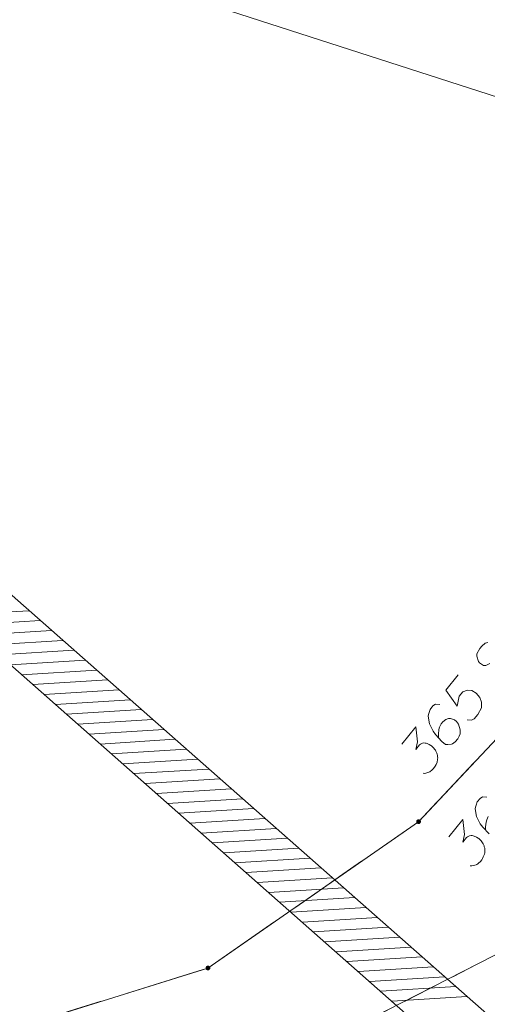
# Model space of a CAD drawing. Header units: metres. Extents: x 5555129 to 5555568, y 5636170 to 5636517.
# Tile 49 of 162: x 5555329 to 5555337, y 5636232 to 5636250. Entities that reach past the tile are written whole.
import ezdxf

# ---------------------------------------------------------------- set-up
doc = ezdxf.new("R2010")
doc.units = ezdxf.units.M
doc.header["$MEASUREMENT"] = 0
doc.linetypes.add('PRZER1-1', pattern=[2, 1, -1])
doc.linetypes.add('PRZER3-1', pattern=[4, 3, -1])
for name, color, linetype, lineweight in [('#digitalizacja', 7, 'Continuous', 18), ('#skartowane', 7, 'Continuous', 18), ('#zakres', 7, 'Continuous', 18)]:
    doc.layers.add(name, color=color, linetype=linetype, lineweight=lineweight)
for name, color, linetype, lineweight, true_color in [('GEPPGD', 7, 'Continuous', 18, 0x008000), ('GESDZI', 7, 'Continuous', 18, 0x0a0909), ('GESKKL', 7, 'PRZER3-1', 18, 0x008000), ('GESUZY', 7, 'PRZER1-1', 18, 0x008000)]:
    doc.layers.add(name, color=color, linetype=linetype, lineweight=lineweight, true_color=true_color)

# ---------------------------------------------------------------- blocks, each defined once
blk = doc.blocks.new('EPPGN')
blk.add_hatch(color=0).paths.add_polyline_path([(0, -0.09), (-0.027812, -0.085595), (-0.052901, -0.072812), (-0.072812, -0.052901), (-0.085595, -0.027812), (-0.09, 0), (-0.085595, 0.027812), (-0.072812, 0.052901), (-0.052901, 0.072812), (-0.027812, 0.085595), (0, 0.09), (0.027812, 0.085595), (0.052901, 0.072812), (0.072812, 0.052901), (0.085595, 0.027812), (0.09, 0), (0.085595, -0.027812), (0.072812, -0.052901), (0.052901, -0.072812), (0.027812, -0.085595)])

msp = doc.modelspace()

# ---------------------------------------------------------------- linework, layer by layer
at = {"layer": '#digitalizacja', "color": 5, "linetype": 'Continuous', "lineweight": 18}
msp.add_line((5555362.515, 5636240.453), (5555318.172, 5636254.781), dxfattribs=at)
at = {"layer": '#skartowane', "color": 7, "linetype": 'Continuous', "lineweight": 18, "flags": 128}
for points in [[(5555337.335, 5636238.321), (5555337.286, 5636238.307), (5555337.22, 5636238.254), (5555337.183, 5636238.209), (5555337.126, 5636238.11), (5555337.126, 5636238.064), (5555337.158, 5636237.963), (5555337.177, 5636237.939), (5555337.253, 5636237.893), (5555337.295, 5636237.888), (5555337.371, 5636237.926)], [(5555336.78, 5636237.714), (5555336.545, 5636237.426), (5555336.76, 5636237.129), (5555336.8, 5636237.317), (5555336.863, 5636237.395), (5555336.956, 5636237.426), (5555337.032, 5636237.425), (5555337.117, 5636237.371), (5555337.184, 5636237.294), (5555337.218, 5636237.205), (5555337.216, 5636237.1), (5555337.145, 5636236.975), (5555337.078, 5636236.893), (5555337.026, 5636236.866), (5555336.946, 5636236.871)], [(5555336.434, 5636237.158), (5555336.354, 5636237.163), (5555336.306, 5636237.133), (5555336.254, 5636237.069), (5555336.235, 5636237.008), (5555336.222, 5636236.973), (5555336.217, 5636236.939), (5555336.24, 5636236.799), (5555336.309, 5636236.659), (5555336.357, 5636236.597), (5555336.475, 5636236.47), (5555336.543, 5636236.414), (5555336.586, 5636236.41), (5555336.652, 5636236.417), (5555336.672, 5636236.423), (5555336.724, 5636236.458), (5555336.772, 5636236.517), (5555336.8, 5636236.57), (5555336.817, 5636236.61), (5555336.818, 5636236.686), (5555336.782, 5636236.791), (5555336.747, 5636236.842), (5555336.711, 5636236.872), (5555336.633, 5636236.898), (5555336.595, 5636236.898), (5555336.55, 5636236.881), (5555336.492, 5636236.837), (5555336.458, 5636236.796), (5555336.431, 5636236.734), (5555336.419, 5636236.691), (5555336.41, 5636236.606), (5555336.411, 5636236.56), (5555336.413, 5636236.535)], [(5555335.724, 5636236.419), (5555335.985, 5636236.739), (5555336.018, 5636236.461), (5555335.986, 5636236.32), (5555336.053, 5636236.402), (5555336.073, 5636236.417), (5555336.085, 5636236.422), (5555336.097, 5636236.427), (5555336.109, 5636236.433), (5555336.138, 5636236.44), (5555336.159, 5636236.438), (5555336.18, 5636236.436), (5555336.198, 5636236.429), (5555336.237, 5636236.412), (5555336.268, 5636236.395), (5555336.282, 5636236.383), (5555336.3, 5636236.368), (5555336.324, 5636236.341), (5555336.339, 5636236.322), (5555336.353, 5636236.302), (5555336.363, 5636236.287), (5555336.369, 5636236.275), (5555336.374, 5636236.263), (5555336.379, 5636236.251), (5555336.386, 5636236.23), (5555336.393, 5636236.202), (5555336.395, 5636236.177), (5555336.397, 5636236.16), (5555336.395, 5636236.139), (5555336.393, 5636236.118), (5555336.387, 5636236.092), (5555336.384, 5636236.079), (5555336.367, 5636236.039), (5555336.35, 5636236.008), (5555336.339, 5636235.986), (5555336.313, 5636235.954), (5555336.279, 5636235.921), (5555336.263, 5636235.911), (5555336.247, 5636235.901), (5555336.231, 5636235.891), (5555336.211, 5636235.885), (5555336.191, 5636235.879), (5555336.154, 5636235.871), (5555336.124, 5636235.872)], [(5555337.316, 5636235.424), (5555337.236, 5636235.429), (5555337.188, 5636235.399), (5555337.136, 5636235.335), (5555337.117, 5636235.274), (5555337.104, 5636235.239), (5555337.099, 5636235.205), (5555337.122, 5636235.064), (5555337.191, 5636234.925), (5555337.239, 5636234.862), (5555337.357, 5636234.736)], [(5555336.606, 5636234.685), (5555336.868, 5636235.005), (5555336.9, 5636234.727), (5555336.868, 5636234.585), (5555336.935, 5636234.668), (5555336.955, 5636234.682), (5555336.967, 5636234.688), (5555336.979, 5636234.693), (5555336.991, 5636234.699), (5555337.02, 5636234.706), (5555337.041, 5636234.704), (5555337.062, 5636234.702), (5555337.08, 5636234.695), (5555337.119, 5636234.678), (5555337.15, 5636234.66), (5555337.164, 5636234.649), (5555337.182, 5636234.634), (5555337.206, 5636234.607), (5555337.221, 5636234.588), (5555337.235, 5636234.568), (5555337.245, 5636234.552), (5555337.251, 5636234.54), (5555337.256, 5636234.528), (5555337.262, 5636234.516), (5555337.268, 5636234.496), (5555337.275, 5636234.467), (5555337.277, 5636234.442), (5555337.279, 5636234.426), (5555337.277, 5636234.405), (5555337.275, 5636234.383), (5555337.269, 5636234.358), (5555337.266, 5636234.345), (5555337.249, 5636234.305), (5555337.232, 5636234.274), (5555337.221, 5636234.252), (5555337.195, 5636234.22), (5555337.161, 5636234.187), (5555337.145, 5636234.177), (5555337.129, 5636234.167), (5555337.113, 5636234.157), (5555337.093, 5636234.151), (5555337.073, 5636234.144), (5555337.036, 5636234.137), (5555337.006, 5636234.138)], [(5555337.34, 5636235.062), (5555337.313, 5636235), (5555337.301, 5636234.957), (5555337.292, 5636234.872), (5555337.293, 5636234.826), (5555337.295, 5636234.801)]]:
    msp.add_lwpolyline(points, dxfattribs=at)
at = {"layer": '#zakres', "color": 134, "linetype": 'Continuous', "lineweight": 18}
for p, q in [((5555318.831, 5636247.675), (5555346.831, 5636222.975)), ((5555318.169, 5636246.925), (5555346.169, 5636222.225)), ((5555327.355, 5636238.828), (5555328.753, 5636238.916)), ((5555327.565, 5636238.643), (5555328.963, 5636238.731)), ((5555327.775, 5636238.458), (5555329.173, 5636238.545)), ((5555327.985, 5636238.273), (5555329.382, 5636238.36)), ((5555328.195, 5636238.087), (5555329.592, 5636238.175)), ((5555328.405, 5636237.902), (5555329.802, 5636237.99)), ((5555328.615, 5636237.717), (5555330.012, 5636237.804)), ((5555328.825, 5636237.532), (5555330.222, 5636237.619)), ((5555329.035, 5636237.346), (5555330.432, 5636237.434)), ((5555329.245, 5636237.161), (5555330.642, 5636237.249)), ((5555329.455, 5636236.976), (5555330.852, 5636237.064)), ((5555329.665, 5636236.791), (5555331.062, 5636236.878)), ((5555329.875, 5636236.606), (5555331.272, 5636236.693)), ((5555330.085, 5636236.42), (5555331.482, 5636236.508)), ((5555330.295, 5636236.235), (5555331.692, 5636236.323)), ((5555330.505, 5636236.05), (5555331.902, 5636236.137)), ((5555330.715, 5636235.865), (5555332.112, 5636235.952)), ((5555330.925, 5636235.679), (5555332.322, 5636235.767)), ((5555331.135, 5636235.494), (5555332.532, 5636235.582)), ((5555331.345, 5636235.309), (5555332.742, 5636235.396)), ((5555331.555, 5636235.124), (5555332.952, 5636235.211)), ((5555331.765, 5636234.939), (5555333.162, 5636235.026)), ((5555331.975, 5636234.753), (5555333.372, 5636234.841)), ((5555332.185, 5636234.568), (5555333.582, 5636234.656)), ((5555332.395, 5636234.383), (5555333.792, 5636234.47)), ((5555332.605, 5636234.198), (5555334.002, 5636234.285)), ((5555332.815, 5636234.012), (5555334.212, 5636234.1)), ((5555333.025, 5636233.827), (5555334.422, 5636233.915)), ((5555333.235, 5636233.642), (5555334.632, 5636233.729)), ((5555333.445, 5636233.457), (5555334.842, 5636233.544)), ((5555333.655, 5636233.271), (5555335.052, 5636233.359)), ((5555333.865, 5636233.086), (5555335.262, 5636233.174)), ((5555334.075, 5636232.901), (5555335.472, 5636232.988)), ((5555334.285, 5636232.716), (5555335.682, 5636232.803)), ((5555334.494, 5636232.531), (5555335.892, 5636232.618)), ((5555334.704, 5636232.345), (5555336.102, 5636232.433)), ((5555334.914, 5636232.16), (5555336.312, 5636232.248)), ((5555335.124, 5636231.975), (5555336.522, 5636232.062)), ((5555335.334, 5636231.79), (5555336.732, 5636231.877)), ((5555335.544, 5636231.604), (5555336.942, 5636231.692))]:
    msp.add_line(p, q, dxfattribs=at)
at = {"layer": 'GESDZI', "color": 96, "linetype": 'Continuous', "lineweight": 18, "flags": 128}
for points in [[(5555286.067, 5636191.382), (5555290.474, 5636196.617), (5555298.924, 5636211.274), (5555300.802, 5636216.239), (5555306.629, 5636221.293), (5555314.027, 5636226.763), (5555322.941, 5636229.367), (5555332.099, 5636232.226), (5555336.038, 5636234.966), (5555341.244, 5636240.506), (5555345.595, 5636246.667), (5555346.919, 5636250.929), (5555350.511, 5636266.746), (5555356.45, 5636289.299), (5555358.339, 5636293.784), (5555360.401, 5636298.993), (5555368.852, 5636315.791), (5555371.456, 5636320.171)], [(5555363.383, 5636296.607), (5555358.496, 5636286.926), (5555355.108, 5636274.55), (5555351.304, 5636258.606), (5555348.008, 5636245.775), (5555345.487, 5636240.964), (5555341.618, 5636235.796), (5555338.015, 5636232.745), (5555331.448, 5636229.391), (5555313.564, 5636221.951), (5555308.316, 5636215.886), (5555301.249, 5636210.182), (5555301.149, 5636206.684), (5555298.143, 5636200.176), (5555294.339, 5636194.538), (5555291.065, 5636191.382)], [(5555301.249, 5636210.182), (5555308.316, 5636215.886), (5555313.564, 5636221.951), (5555331.448, 5636229.391), (5555338.015, 5636232.745), (5555341.618, 5636235.796), (5555345.487, 5636240.964), (5555348.008, 5636245.775), (5555351.304, 5636258.606), (5555355.108, 5636274.55), (5555358.496, 5636286.926), (5555363.383, 5636296.607)]]:
    msp.add_lwpolyline(points, dxfattribs=at)
msp.add_lwpolyline([(5555280.777, 5636227.568), (5555285.05, 5636232.31), (5555289.79, 5636240.47), (5555302.66, 5636268.89), (5555307.64, 5636279.94), (5555313.36, 5636286.16), (5555323.464, 5636270.143), (5555330.681, 5636262.484), (5555338.272, 5636254.204), (5555345.595, 5636246.667), (5555341.244, 5636240.506), (5555336.038, 5636234.966), (5555332.099, 5636232.226), (5555322.941, 5636229.367), (5555314.027, 5636226.763), (5555306.629, 5636221.293), (5555300.802, 5636216.239), (5555298.924, 5636211.274), (5555285.045, 5636223.354), (5555280.777, 5636227.568)], close=True, dxfattribs=at)
at = {"layer": 'GESKKL', "color": 96, "linetype": 'PRZER3-1', "lineweight": 18, "ltscale": 0.5, "true_color": 0x008000}
msp.add_lwpolyline([(5555345.595, 5636246.667), (5555338.272, 5636254.204), (5555330.681, 5636262.484), (5555323.464, 5636270.143), (5555308.747, 5636234.156), (5555289.79, 5636240.47), (5555285.05, 5636232.31), (5555280.777, 5636227.568), (5555285.045, 5636223.354), (5555298.924, 5636211.274), (5555300.802, 5636216.239), (5555306.629, 5636221.293), (5555314.027, 5636226.763), (5555322.941, 5636229.367), (5555332.099, 5636232.226), (5555336.038, 5636234.966), (5555341.244, 5636240.506), (5555345.595, 5636246.667)], close=True, dxfattribs=at)
at = {"layer": 'GESUZY', "color": 96, "linetype": 'PRZER1-1', "lineweight": 18, "ltscale": 0.5, "true_color": 0x008000}
for points in [[(5555286.067, 5636191.382), (5555290.474, 5636196.617), (5555298.924, 5636211.274), (5555300.802, 5636216.239), (5555306.629, 5636221.293), (5555314.027, 5636226.763), (5555322.941, 5636229.367), (5555332.099, 5636232.226), (5555336.038, 5636234.966), (5555341.244, 5636240.506), (5555345.595, 5636246.667), (5555346.919, 5636250.929), (5555350.511, 5636266.746), (5555356.45, 5636289.299), (5555358.339, 5636293.784), (5555360.401, 5636298.993), (5555368.852, 5636315.791), (5555371.456, 5636320.171)], [(5555363.383, 5636296.607), (5555358.496, 5636286.926), (5555355.108, 5636274.55), (5555351.304, 5636258.606), (5555348.008, 5636245.775), (5555345.487, 5636240.964), (5555341.618, 5636235.796), (5555338.015, 5636232.745), (5555331.448, 5636229.391), (5555313.564, 5636221.951), (5555308.316, 5636215.886), (5555301.249, 5636210.182), (5555301.149, 5636206.684), (5555298.143, 5636200.176), (5555294.339, 5636194.538), (5555291.065, 5636191.382)], [(5555365.522, 5636294.018), (5555364.45, 5636292.072), (5555357.85, 5636271.745), (5555350.621, 5636246.071), (5555348.765, 5636239.257), (5555338.556, 5636230.241), (5555314.596, 5636219.774), (5555303.539, 5636208.058), (5555301.249, 5636210.182), (5555308.316, 5636215.886), (5555313.564, 5636221.951), (5555331.448, 5636229.391), (5555338.015, 5636232.745), (5555341.618, 5636235.796), (5555345.487, 5636240.964)], [(5555308.747, 5636234.156), (5555289.79, 5636240.47), (5555285.05, 5636232.31), (5555280.777, 5636227.568), (5555285.045, 5636223.354), (5555298.924, 5636211.274), (5555300.802, 5636216.239), (5555306.629, 5636221.293), (5555314.027, 5636226.763), (5555322.941, 5636229.367), (5555332.099, 5636232.226), (5555336.038, 5636234.966), (5555341.244, 5636240.506), (5555345.595, 5636246.667), (5555338.272, 5636254.204), (5555330.681, 5636262.484), (5555323.464, 5636270.143)]]:
    msp.add_lwpolyline(points, dxfattribs=at)

# ---------------------------------------------------------------- block references
at = {"layer": 'GEPPGD', "color": 96, "lineweight": 18, "true_color": 0x008000, "xscale": 0.5, "yscale": 0.5, "zscale": 0.5, "rotation": 90}
for p in [(5555336.038, 5636234.966), (5555332.099, 5636232.226)]:
    msp.add_blockref('EPPGN', p, dxfattribs=at)

doc.saveas('drawing.dxf')
